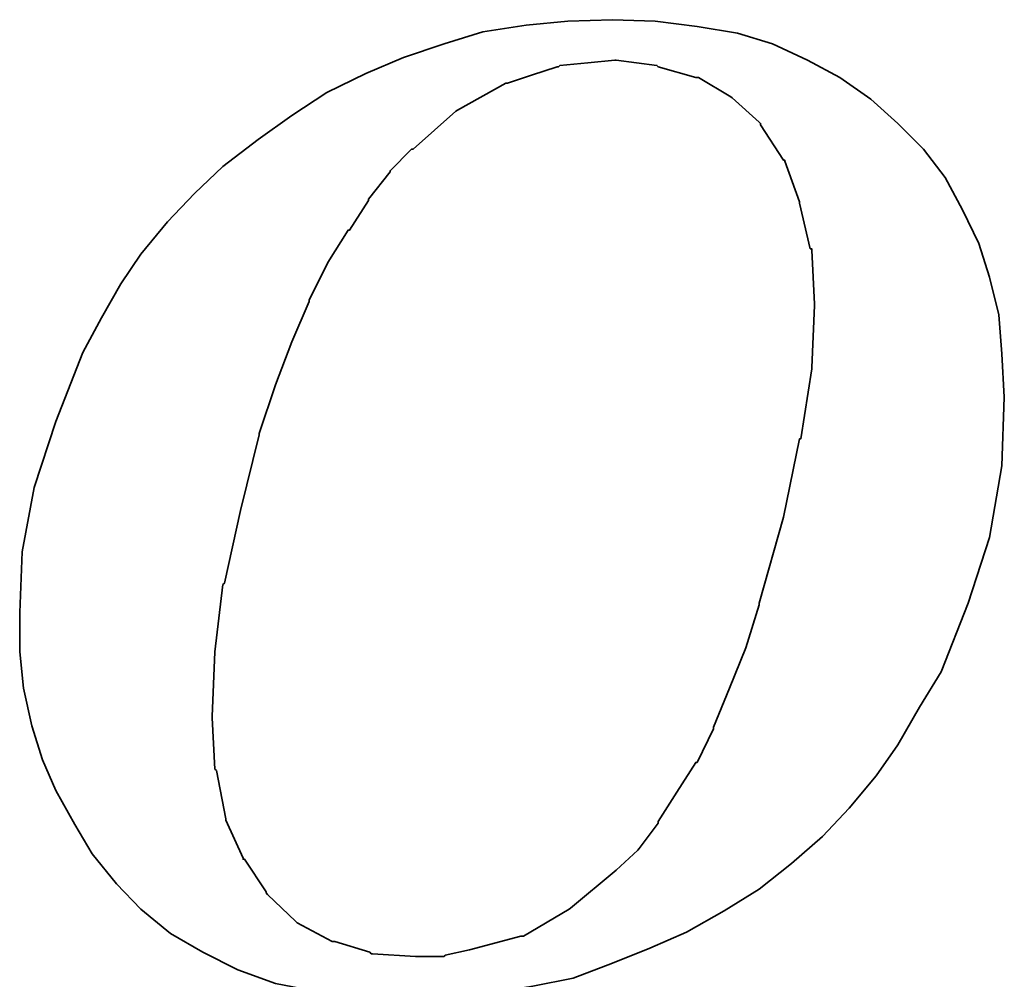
# Model space of a CAD drawing. Extents: x 30 to 228, y 66 to 165.
# Tile 48 of 53: x 199.61 to 201.88, y 116.24 to 118.46. Entities that reach past the tile are written whole.
import ezdxf

# ---------------------------------------------------------------- set-up
doc = ezdxf.new("R2010")
doc.units = 0
doc.header["$LTSCALE"] = 3
doc.header["$MEASUREMENT"] = 0
doc.layers.add('DIM', color=4, linetype='CONTINUOUS')
doc.layers.add('layer 1', color=7, linetype='CONTINUOUS')

# ---------------------------------------------------------------- blocks, each defined once
blk = doc.blocks.new('TBI MOTION logo(完整正式版)')
at = {"layer": 'layer 1', "color": 22, "lineweight": 35}
for points, knots in [([(35.79625, -6.98375), (35.79625, -6.98375), (36.23125, -7.43875), (36.23125, -7.43875), (36.23125, -7.43875), (36.23125, -7.43875), (36.75625, -7.87125), (36.75625, -7.87125), (36.75625, -7.87125), (36.75625, -7.87125), (37.33125, -8.20375), (37.33125, -8.20375), (37.33125, -8.20375), (37.33125, -8.20375), (37.95625, -8.51875), (37.95625, -8.51875), (37.95625, -8.51875), (37.95625, -8.51875), (38.62625, -8.75875), (38.62625, -8.75875), (38.62625, -8.75875), (38.62625, -8.75875), (39.37125, -8.90375), (39.37125, -8.90375), (39.37125, -8.90375), (39.37125, -8.90375), (40.14125, -8.99875), (40.14125, -8.99875), (40.14125, -8.99875), (40.14125, -8.99875), (41.02625, -9.02375), (41.02625, -9.02375), (41.02625, -9.02375), (41.02625, -9.02375), (41.74625, -8.99875), (41.74625, -8.99875), (41.74625, -8.99875), (41.74625, -8.99875), (42.46625, -8.92375), (42.46625, -8.92375), (42.46625, -8.92375), (42.46625, -8.92375), (43.21125, -8.80625), (43.21125, -8.80625), (43.21125, -8.80625), (43.21125, -8.80625), (43.93125, -8.66375), (43.93125, -8.66375), (43.93125, -8.66375), (43.93125, -8.66375), (44.62625, -8.39875), (44.62625, -8.39875), (44.62625, -8.39875), (44.62625, -8.39875), (45.29625, -8.13375), (45.29625, -8.13375), (45.29625, -8.13375), (45.29625, -8.13375), (45.94625, -7.84375), (45.94625, -7.84375), (45.94625, -7.84375), (45.94625, -7.84375), (46.61625, -7.46375), (46.61625, -7.46375), (46.61625, -7.46375), (46.61625, -7.46375), (47.24125, -7.07875), (47.24125, -7.07875), (47.24125, -7.07875), (47.24125, -7.07875), (47.81625, -6.62375), (47.81625, -6.62375), (47.81625, -6.62375), (47.81625, -6.62375), (48.36875, -6.14375), (48.36875, -6.14375), (48.36875, -6.14375), (48.36875, -6.14375), (48.84625, -5.64125), (48.84625, -5.64125), (48.84625, -5.64125), (48.84625, -5.64125), (49.32625, -5.06375), (49.32625, -5.06375), (49.32625, -5.06375), (49.32625, -5.06375), (49.71125, -4.51374), (49.71125, -4.51374), (49.71125, -4.51374), (49.71125, -4.51374), (50.09625, -3.83874), (50.09625, -3.83874), (50.09625, -3.83874), (50.09625, -3.83874), (50.48125, -3.21374), (50.48125, -3.21374), (50.48125, -3.21374), (50.48125, -3.21374), (50.96125, -1.99125), (50.96125, -1.99125), (50.96125, -1.99125), (50.96125, -1.99125), (51.34375, -0.81875), (51.34375, -0.81875), (51.34375, -0.81875), (51.34375, -0.81875), (51.56125, 0.45624), (51.56125, 0.45624), (51.56125, 0.45624), (51.56125, 0.45624), (51.60625, 1.67624), (51.60625, 1.67624), (51.60625, 1.67624), (51.60625, 1.67624), (51.56125, 2.44625), (51.56125, 2.44625), (51.56125, 2.44625), (51.56125, 2.44625), (51.51125, 3.14125), (51.51125, 3.14125), (51.51125, 3.14125), (51.51125, 3.14125), (51.34375, 3.81125), (51.34375, 3.81125), (51.34375, 3.81125), (51.34375, 3.81125), (51.15125, 4.41125), (51.15125, 4.41125), (51.15125, 4.41125), (51.15125, 4.41125), (50.86125, 5.01125), (50.86125, 5.01125), (50.86125, 5.01125), (50.86125, 5.01125), (50.55125, 5.58875), (50.55125, 5.58875), (50.55125, 5.58875), (50.55125, 5.58875), (50.16625, 6.09125), (50.16625, 6.09125), (50.16625, 6.09125), (50.16625, 6.09125), (49.71125, 6.54875), (49.71125, 6.54875), (49.71125, 6.54875), (49.71125, 6.54875), (49.23125, 6.98125), (49.23125, 6.98125), (49.23125, 6.98125), (49.23125, 6.98125), (48.67875, 7.36625), (48.67875, 7.36625), (48.67875, 7.36625), (48.67875, 7.36625), (48.10375, 7.67625), (48.10375, 7.67625), (48.10375, 7.67625), (48.10375, 7.67625), (47.48125, 7.96375), (47.48125, 7.96375), (47.48125, 7.96375), (47.48125, 7.96375), (46.85625, 8.15625), (46.85625, 8.15625), (46.85625, 8.15625), (46.85625, 8.15625), (46.13625, 8.27624), (46.13625, 8.27624), (46.13625, 8.27624), (46.13625, 8.27624), (45.39125, 8.37125), (45.39125, 8.37125), (45.39125, 8.37125), (45.39125, 8.37125), (44.62625, 8.39624), (44.62625, 8.39624), (44.62625, 8.39624), (44.62625, 8.39624), (43.83625, 8.37125), (43.83625, 8.37125), (43.83625, 8.37125), (43.83625, 8.37125), (43.09125, 8.30125), (43.09125, 8.30125), (43.09125, 8.30125), (43.09125, 8.30125), (42.32125, 8.18125), (42.32125, 8.18125), (42.32125, 8.18125), (42.32125, 8.18125), (41.62875, 7.96375), (41.62875, 7.96375), (41.62875, 7.96375), (41.62875, 7.96375), (40.90625, 7.72625), (40.90625, 7.72625), (40.90625, 7.72625), (40.90625, 7.72625), (40.23624, 7.43625), (40.23624, 7.43625), (40.23624, 7.43625), (40.23624, 7.43625), (39.54124, 7.10125), (39.54124, 7.10125), (39.54124, 7.10125), (39.54124, 7.10125), (38.91625, 6.69125), (38.91625, 6.69125), (38.91625, 6.69125), (38.91625, 6.69125), (38.31625, 6.26125), (38.31625, 6.26125), (38.31625, 6.26125), (38.31625, 6.26125), (37.69125, 5.78125), (37.69125, 5.78125), (37.69125, 5.78125), (37.69125, 5.78125), (37.18625, 5.30125), (37.18625, 5.30125), (37.18625, 5.30125), (37.18625, 5.30125), (36.70625, 4.79624), (36.70625, 4.79624), (36.70625, 4.79624), (36.70625, 4.79624), (36.23125, 4.22125), (36.23125, 4.22125), (36.23125, 4.22125), (36.23125, 4.22125), (35.87124, 3.69375), (35.87124, 3.69375), (35.87124, 3.69375), (35.87124, 3.69375), (35.53125, 3.09125), (35.53125, 3.09125), (35.53125, 3.09125), (35.53125, 3.09125), (35.19875, 2.47125), (35.19875, 2.47125), (35.19875, 2.47125), (35.19875, 2.47125), (34.71625, 1.24625), (34.71625, 1.24625), (34.71625, 1.24625), (34.71625, 1.24625), (34.33125, 0.06874), (34.33125, 0.06874), (34.33125, 0.06874), (34.33125, 0.06874), (34.11625, -1.07875), (34.11625, -1.07875), (34.11625, -1.07875), (34.11625, -1.07875), (34.07125, -2.15875), (34.07125, -2.15875), (34.07125, -2.15875), (34.07125, -2.15875), (34.07125, -2.85375), (34.07125, -2.85375), (34.07125, -2.85375), (34.07125, -2.85375), (34.14125, -3.50375), (34.14125, -3.50375), (34.14125, -3.50375), (34.14125, -3.50375), (34.28625, -4.17375), (34.28625, -4.17375), (34.28625, -4.17375), (34.28625, -4.17375), (34.47625, -4.77624), (34.47625, -4.77624), (34.47625, -4.77624), (34.47625, -4.77624), (34.71625, -5.32625), (34.71625, -5.32625), (34.71625, -5.32625), (34.71625, -5.32625), (35.05375, -5.92875), (35.05375, -5.92875), (35.05375, -5.92875), (35.05375, -5.92875), (35.36375, -6.45375), (35.36375, -6.45375), (35.36375, -6.45375), (35.36375, -6.45375), (35.79625, -6.98375), (35.79625, -6.98375)], [0, 0, 0, 0, 0.01388889, 0.01388889, 0.01388889, 0.01388889, 0.02777778, 0.02777778, 0.02777778, 0.02777778, 0.04166667, 0.04166667, 0.04166667, 0.04166667, 0.05555556, 0.05555556, 0.05555556, 0.05555556, 0.06944444, 0.06944444, 0.06944444, 0.06944444, 0.08333333, 0.08333333, 0.08333333, 0.08333333, 0.09722222, 0.09722222, 0.09722222, 0.09722222, 0.11111111, 0.11111111, 0.11111111, 0.11111111, 0.125, 0.125, 0.125, 0.125, 0.13888889, 0.13888889, 0.13888889, 0.13888889, 0.15277778, 0.15277778, 0.15277778, 0.15277778, 0.16666667, 0.16666667, 0.16666667, 0.16666667, 0.18055556, 0.18055556, 0.18055556, 0.18055556, 0.19444444, 0.19444444, 0.19444444, 0.19444444, 0.20833333, 0.20833333, 0.20833333, 0.20833333, 0.22222222, 0.22222222, 0.22222222, 0.22222222, 0.23611111, 0.23611111, 0.23611111, 0.23611111, 0.25, 0.25, 0.25, 0.25, 0.26388889, 0.26388889, 0.26388889, 0.26388889, 0.27777778, 0.27777778, 0.27777778, 0.27777778, 0.29166667, 0.29166667, 0.29166667, 0.29166667, 0.30555556, 0.30555556, 0.30555556, 0.30555556, 0.31944444, 0.31944444, 0.31944444, 0.31944444, 0.33333333, 0.33333333, 0.33333333, 0.33333333, 0.34722222, 0.34722222, 0.34722222, 0.34722222, 0.36111111, 0.36111111, 0.36111111, 0.36111111, 0.375, 0.375, 0.375, 0.375, 0.38888889, 0.38888889, 0.38888889, 0.38888889, 0.40277778, 0.40277778, 0.40277778, 0.40277778, 0.41666667, 0.41666667, 0.41666667, 0.41666667, 0.43055556, 0.43055556, 0.43055556, 0.43055556, 0.44444444, 0.44444444, 0.44444444, 0.44444444, 0.45833333, 0.45833333, 0.45833333, 0.45833333, 0.47222222, 0.47222222, 0.47222222, 0.47222222, 0.48611111, 0.48611111, 0.48611111, 0.48611111, 0.5, 0.5, 0.5, 0.5, 0.51388889, 0.51388889, 0.51388889, 0.51388889, 0.52777778, 0.52777778, 0.52777778, 0.52777778, 0.54166667, 0.54166667, 0.54166667, 0.54166667, 0.55555556, 0.55555556, 0.55555556, 0.55555556, 0.56944444, 0.56944444, 0.56944444, 0.56944444, 0.58333333, 0.58333333, 0.58333333, 0.58333333, 0.59722222, 0.59722222, 0.59722222, 0.59722222, 0.61111111, 0.61111111, 0.61111111, 0.61111111, 0.625, 0.625, 0.625, 0.625, 0.63888889, 0.63888889, 0.63888889, 0.63888889, 0.65277778, 0.65277778, 0.65277778, 0.65277778, 0.66666667, 0.66666667, 0.66666667, 0.66666667, 0.68055556, 0.68055556, 0.68055556, 0.68055556, 0.69444444, 0.69444444, 0.69444444, 0.69444444, 0.70833333, 0.70833333, 0.70833333, 0.70833333, 0.72222222, 0.72222222, 0.72222222, 0.72222222, 0.73611111, 0.73611111, 0.73611111, 0.73611111, 0.75, 0.75, 0.75, 0.75, 0.76388889, 0.76388889, 0.76388889, 0.76388889, 0.77777778, 0.77777778, 0.77777778, 0.77777778, 0.79166667, 0.79166667, 0.79166667, 0.79166667, 0.80555556, 0.80555556, 0.80555556, 0.80555556, 0.81944444, 0.81944444, 0.81944444, 0.81944444, 0.83333333, 0.83333333, 0.83333333, 0.83333333, 0.84722222, 0.84722222, 0.84722222, 0.84722222, 0.86111111, 0.86111111, 0.86111111, 0.86111111, 0.875, 0.875, 0.875, 0.875, 0.88888889, 0.88888889, 0.88888889, 0.88888889, 0.90277778, 0.90277778, 0.90277778, 0.90277778, 0.91666667, 0.91666667, 0.91666667, 0.91666667, 0.93055556, 0.93055556, 0.93055556, 0.93055556, 0.94444444, 0.94444444, 0.94444444, 0.94444444, 0.95833333, 0.95833333, 0.95833333, 0.95833333, 0.97222222, 0.97222222, 0.97222222, 0.97222222, 0.98611111, 0.98611111, 0.98611111, 0.98611111, 1, 1, 1, 1]), ([(38.33875, 1.03124), (38.33875, 1.03124), (38.62625, 1.89625), (38.62625, 1.89625), (38.62625, 1.89625), (38.62625, 1.89625), (38.91625, 2.66375), (38.91625, 2.66375), (38.91625, 2.66375), (38.91625, 2.66375), (39.22625, 3.38125), (39.22625, 3.38125), (39.22625, 3.38125), (39.22625, 3.38125), (39.22625, 3.40624), (39.22625, 3.40624), (39.22625, 3.40624), (39.22625, 3.40624), (39.56124, 4.07624), (39.56124, 4.07624), (39.56124, 4.07624), (39.56124, 4.07624), (39.92125, 4.65125), (39.92125, 4.65125), (39.92125, 4.65125), (39.92125, 4.65125), (39.94625, 4.65125), (39.94625, 4.65125), (39.94625, 4.65125), (39.94625, 4.65125), (40.28125, 5.17875), (40.28125, 5.17875), (40.28125, 5.17875), (40.28125, 5.17875), (40.28125, 5.20375), (40.28125, 5.20375), (40.28125, 5.20375), (40.28125, 5.20375), (40.66875, 5.68625), (40.66875, 5.68625), (40.66875, 5.68625), (40.66875, 5.68625), (40.66875, 5.70625), (40.66875, 5.70625), (40.66875, 5.70625), (40.66875, 5.70625), (41.05124, 6.09125), (41.05124, 6.09125), (41.05124, 6.09125), (41.05124, 6.09125), (41.07625, 6.09125), (41.07625, 6.09125), (41.07625, 6.09125), (41.07625, 6.09125), (41.84125, 6.76625), (41.84125, 6.76625), (41.84125, 6.76625), (41.84125, 6.76625), (41.86625, 6.78625), (41.86625, 6.78625), (41.86625, 6.78625), (41.86625, 6.78625), (42.73125, 7.26624), (42.73125, 7.26624), (42.73125, 7.26624), (42.73125, 7.26624), (42.75625, 7.26624), (42.75625, 7.26624), (42.75625, 7.26624), (42.75625, 7.26624), (43.18625, 7.41125), (43.18625, 7.41125), (43.18625, 7.41125), (43.18625, 7.41125), (43.64125, 7.55625), (43.64125, 7.55625), (43.64125, 7.55625), (43.64125, 7.55625), (43.66625, 7.55625), (43.66625, 7.55625), (43.66625, 7.55625), (43.66625, 7.55625), (43.69125, 7.58124), (43.69125, 7.58124), (43.69125, 7.58124), (43.69125, 7.58124), (44.19125, 7.62625), (44.19125, 7.62625), (44.19125, 7.62625), (44.19125, 7.62625), (44.67125, 7.67625), (44.67125, 7.67625), (44.67125, 7.67625), (44.67125, 7.67625), (44.69625, 7.67625), (44.69625, 7.67625), (44.69625, 7.67625), (44.69625, 7.67625), (45.41875, 7.58124), (45.41875, 7.58124), (45.41875, 7.58124), (45.41875, 7.58124), (45.44125, 7.55625), (45.44125, 7.55625), (45.44125, 7.55625), (45.44125, 7.55625), (46.11125, 7.36625), (46.11125, 7.36625), (46.11125, 7.36625), (46.11125, 7.36625), (46.13625, 7.36625), (46.13625, 7.36625), (46.13625, 7.36625), (46.13625, 7.36625), (46.15875, 7.36625), (46.15875, 7.36625), (46.15875, 7.36625), (46.15875, 7.36625), (46.73625, 7.02624), (46.73625, 7.02624), (46.73625, 7.02624), (46.73625, 7.02624), (46.76125, 7.00624), (46.76125, 7.00624), (46.76125, 7.00624), (46.76125, 7.00624), (47.24125, 6.57124), (47.24125, 6.57124), (47.24125, 6.57124), (47.24125, 6.57124), (47.26625, 6.54875), (47.26625, 6.54875), (47.26625, 6.54875), (47.26625, 6.54875), (47.26625, 6.52375), (47.26625, 6.52375), (47.26625, 6.52375), (47.26625, 6.52375), (47.67375, 5.89875), (47.67375, 5.89875), (47.67375, 5.89875), (47.67375, 5.89875), (47.69625, 5.89875), (47.69625, 5.89875), (47.69625, 5.89875), (47.69625, 5.89875), (47.69625, 5.87625), (47.69625, 5.87625), (47.69625, 5.87625), (47.69625, 5.87625), (47.96125, 5.15625), (47.96125, 5.15625), (47.96125, 5.15625), (47.96125, 5.15625), (47.96125, 5.13125), (47.96125, 5.13125), (47.96125, 5.13125), (47.96125, 5.13125), (48.15125, 4.31875), (48.15125, 4.31875), (48.15125, 4.31875), (48.15125, 4.31875), (48.17625, 4.31875), (48.17625, 4.31875), (48.17625, 4.31875), (48.17625, 4.31875), (48.17625, 4.29125), (48.17625, 4.29125), (48.17625, 4.29125), (48.17625, 4.29125), (48.22625, 3.33125), (48.22625, 3.33125), (48.22625, 3.33125), (48.22625, 3.33125), (48.22625, 3.30875), (48.22625, 3.30875), (48.22625, 3.30875), (48.22625, 3.30875), (48.17625, 2.20624), (48.17625, 2.20624), (48.17625, 2.20624), (48.17625, 2.20624), (48.17625, 2.18124), (48.17625, 2.18124), (48.17625, 2.18124), (48.17625, 2.18124), (47.98375, 0.93624), (47.98375, 0.93624), (47.98375, 0.93624), (47.98375, 0.93624), (47.96125, 0.93624), (47.96125, 0.93624), (47.96125, 0.93624), (47.96125, 0.93624), (47.67375, -0.45874), (47.67375, -0.45874), (47.67375, -0.45874), (47.67375, -0.45874), (47.24125, -1.99125), (47.24125, -1.99125), (47.24125, -1.99125), (47.24125, -1.99125), (47.24125, -2.01874), (47.24125, -2.01874), (47.24125, -2.01874), (47.24125, -2.01874), (47.00125, -2.78375), (47.00125, -2.78375), (47.00125, -2.78375), (47.00125, -2.78375), (46.71125, -3.50375), (46.71125, -3.50375), (46.71125, -3.50375), (46.71125, -3.50375), (46.42625, -4.19875), (46.42625, -4.19875), (46.42625, -4.19875), (46.42625, -4.19875), (46.42625, -4.22375), (46.42625, -4.22375), (46.42625, -4.22375), (46.42625, -4.22375), (46.13625, -4.82374), (46.13625, -4.82374), (46.13625, -4.82374), (46.13625, -4.82374), (46.11125, -4.82374), (46.11125, -4.82374), (46.11125, -4.82374), (46.11125, -4.82374), (45.77625, -5.35125), (45.77625, -5.35125), (45.77625, -5.35125), (45.77625, -5.35125), (45.44125, -5.87875), (45.44125, -5.87875), (45.44125, -5.87875), (45.44125, -5.87875), (45.44125, -5.90375), (45.44125, -5.90375), (45.44125, -5.90375), (45.44125, -5.90375), (45.10625, -6.35875), (45.10625, -6.35875), (45.10625, -6.35875), (45.10625, -6.35875), (45.08125, -6.38375), (45.08125, -6.38375), (45.08125, -6.38375), (45.08125, -6.38375), (44.69625, -6.74375), (44.69625, -6.74375), (44.69625, -6.74375), (44.69625, -6.74375), (43.88375, -7.41625), (43.88375, -7.41625), (43.88375, -7.41625), (43.88375, -7.41625), (43.85625, -7.43875), (43.85625, -7.43875), (43.85625, -7.43875), (43.85625, -7.43875), (43.04125, -7.91875), (43.04125, -7.91875), (43.04125, -7.91875), (43.04125, -7.91875), (43.01625, -7.91875), (43.01625, -7.91875), (43.01625, -7.91875), (43.01625, -7.91875), (42.99625, -7.91875), (42.99625, -7.91875), (42.99625, -7.91875), (42.99625, -7.91875), (42.08125, -8.15875), (42.08125, -8.15875), (42.08125, -8.15875), (42.08125, -8.15875), (41.65125, -8.25625), (41.65125, -8.25625), (41.65125, -8.25625), (41.65125, -8.25625), (41.62875, -8.27875), (41.62875, -8.27875), (41.62875, -8.27875), (41.62875, -8.27875), (41.60125, -8.27875), (41.60125, -8.27875), (41.60125, -8.27875), (41.60125, -8.27875), (41.12125, -8.27875), (41.12125, -8.27875), (41.12125, -8.27875), (41.12125, -8.27875), (40.35624, -8.23125), (40.35624, -8.23125), (40.35624, -8.23125), (40.35624, -8.23125), (40.33125, -8.23125), (40.33125, -8.23125), (40.33125, -8.23125), (40.33125, -8.23125), (40.30625, -8.20375), (40.30625, -8.20375), (40.30625, -8.20375), (40.30625, -8.20375), (39.68375, -8.01375), (39.68375, -8.01375), (39.68375, -8.01375), (39.68375, -8.01375), (39.66124, -8.01375), (39.66124, -8.01375), (39.66124, -8.01375), (39.66124, -8.01375), (39.63625, -8.01375), (39.63625, -8.01375), (39.63625, -8.01375), (39.63625, -8.01375), (39.01125, -7.67875), (39.01125, -7.67875), (39.01125, -7.67875), (39.01125, -7.67875), (38.98875, -7.65375), (38.98875, -7.65375), (38.98875, -7.65375), (38.98875, -7.65375), (38.48625, -7.17375), (38.48625, -7.17375), (38.48625, -7.17375), (38.48625, -7.17375), (38.45875, -7.14875), (38.45875, -7.14875), (38.45875, -7.14875), (38.45875, -7.14875), (38.45875, -7.12875), (38.45875, -7.12875), (38.45875, -7.12875), (38.45875, -7.12875), (38.07625, -6.54875), (38.07625, -6.54875), (38.07625, -6.54875), (38.07625, -6.54875), (38.05125, -6.54875), (38.05125, -6.54875), (38.05125, -6.54875), (38.05125, -6.54875), (38.05125, -6.52875), (38.05125, -6.52875), (38.05125, -6.52875), (38.05125, -6.52875), (37.74125, -5.85375), (37.74125, -5.85375), (37.74125, -5.85375), (37.74125, -5.85375), (37.74125, -5.82875), (37.74125, -5.82875), (37.74125, -5.82875), (37.74125, -5.82875), (37.57375, -4.96875), (37.57375, -4.96875), (37.57375, -4.96875), (37.57375, -4.96875), (37.54625, -4.94375), (37.54625, -4.94375), (37.54625, -4.94375), (37.54625, -4.94375), (37.50125, -4.03375), (37.50125, -4.03375), (37.50125, -4.03375), (37.50125, -4.03375), (37.50125, -4.00875), (37.50125, -4.00875), (37.50125, -4.00875), (37.50125, -4.00875), (37.54625, -2.85375), (37.54625, -2.85375), (37.54625, -2.85375), (37.54625, -2.85375), (37.69125, -1.65875), (37.69125, -1.65875), (37.69125, -1.65875), (37.69125, -1.65875), (37.71624, -1.63375), (37.71624, -1.63375), (37.71624, -1.63375), (37.71624, -1.63375), (38.00375, -0.33875), (38.00375, -0.33875), (38.00375, -0.33875), (38.00375, -0.33875), (38.33875, 1.00624), (38.33875, 1.00624), (38.33875, 1.00624), (38.33875, 1.00624), (38.33875, 1.03124), (38.33875, 1.03124)], [0, 0, 0, 0, 0.01010101, 0.01010101, 0.01010101, 0.01010101, 0.02020202, 0.02020202, 0.02020202, 0.02020202, 0.03030303, 0.03030303, 0.03030303, 0.03030303, 0.04040404, 0.04040404, 0.04040404, 0.04040404, 0.05050505, 0.05050505, 0.05050505, 0.05050505, 0.06060606, 0.06060606, 0.06060606, 0.06060606, 0.07070707, 0.07070707, 0.07070707, 0.07070707, 0.08080808, 0.08080808, 0.08080808, 0.08080808, 0.09090909, 0.09090909, 0.09090909, 0.09090909, 0.1010101, 0.1010101, 0.1010101, 0.1010101, 0.11111111, 0.11111111, 0.11111111, 0.11111111, 0.12121212, 0.12121212, 0.12121212, 0.12121212, 0.13131313, 0.13131313, 0.13131313, 0.13131313, 0.14141414, 0.14141414, 0.14141414, 0.14141414, 0.15151515, 0.15151515, 0.15151515, 0.15151515, 0.16161616, 0.16161616, 0.16161616, 0.16161616, 0.17171717, 0.17171717, 0.17171717, 0.17171717, 0.18181818, 0.18181818, 0.18181818, 0.18181818, 0.19191919, 0.19191919, 0.19191919, 0.19191919, 0.2020202, 0.2020202, 0.2020202, 0.2020202, 0.21212121, 0.21212121, 0.21212121, 0.21212121, 0.22222222, 0.22222222, 0.22222222, 0.22222222, 0.23232323, 0.23232323, 0.23232323, 0.23232323, 0.24242424, 0.24242424, 0.24242424, 0.24242424, 0.25252525, 0.25252525, 0.25252525, 0.25252525, 0.26262626, 0.26262626, 0.26262626, 0.26262626, 0.27272727, 0.27272727, 0.27272727, 0.27272727, 0.28282828, 0.28282828, 0.28282828, 0.28282828, 0.29292929, 0.29292929, 0.29292929, 0.29292929, 0.3030303, 0.3030303, 0.3030303, 0.3030303, 0.31313131, 0.31313131, 0.31313131, 0.31313131, 0.32323232, 0.32323232, 0.32323232, 0.32323232, 0.33333333, 0.33333333, 0.33333333, 0.33333333, 0.34343434, 0.34343434, 0.34343434, 0.34343434, 0.35353535, 0.35353535, 0.35353535, 0.35353535, 0.36363636, 0.36363636, 0.36363636, 0.36363636, 0.37373737, 0.37373737, 0.37373737, 0.37373737, 0.38383838, 0.38383838, 0.38383838, 0.38383838, 0.39393939, 0.39393939, 0.39393939, 0.39393939, 0.4040404, 0.4040404, 0.4040404, 0.4040404, 0.41414141, 0.41414141, 0.41414141, 0.41414141, 0.42424242, 0.42424242, 0.42424242, 0.42424242, 0.43434343, 0.43434343, 0.43434343, 0.43434343, 0.44444444, 0.44444444, 0.44444444, 0.44444444, 0.45454545, 0.45454545, 0.45454545, 0.45454545, 0.46464646, 0.46464646, 0.46464646, 0.46464646, 0.47474747, 0.47474747, 0.47474747, 0.47474747, 0.48484848, 0.48484848, 0.48484848, 0.48484848, 0.49494949, 0.49494949, 0.49494949, 0.49494949, 0.50505051, 0.50505051, 0.50505051, 0.50505051, 0.51515152, 0.51515152, 0.51515152, 0.51515152, 0.52525253, 0.52525253, 0.52525253, 0.52525253, 0.53535354, 0.53535354, 0.53535354, 0.53535354, 0.54545455, 0.54545455, 0.54545455, 0.54545455, 0.55555556, 0.55555556, 0.55555556, 0.55555556, 0.56565657, 0.56565657, 0.56565657, 0.56565657, 0.57575758, 0.57575758, 0.57575758, 0.57575758, 0.58585859, 0.58585859, 0.58585859, 0.58585859, 0.5959596, 0.5959596, 0.5959596, 0.5959596, 0.60606061, 0.60606061, 0.60606061, 0.60606061, 0.61616162, 0.61616162, 0.61616162, 0.61616162, 0.62626263, 0.62626263, 0.62626263, 0.62626263, 0.63636364, 0.63636364, 0.63636364, 0.63636364, 0.64646465, 0.64646465, 0.64646465, 0.64646465, 0.65656566, 0.65656566, 0.65656566, 0.65656566, 0.66666667, 0.66666667, 0.66666667, 0.66666667, 0.67676768, 0.67676768, 0.67676768, 0.67676768, 0.68686869, 0.68686869, 0.68686869, 0.68686869, 0.6969697, 0.6969697, 0.6969697, 0.6969697, 0.70707071, 0.70707071, 0.70707071, 0.70707071, 0.71717172, 0.71717172, 0.71717172, 0.71717172, 0.72727273, 0.72727273, 0.72727273, 0.72727273, 0.73737374, 0.73737374, 0.73737374, 0.73737374, 0.74747475, 0.74747475, 0.74747475, 0.74747475, 0.75757576, 0.75757576, 0.75757576, 0.75757576, 0.76767677, 0.76767677, 0.76767677, 0.76767677, 0.77777778, 0.77777778, 0.77777778, 0.77777778, 0.78787879, 0.78787879, 0.78787879, 0.78787879, 0.7979798, 0.7979798, 0.7979798, 0.7979798, 0.80808081, 0.80808081, 0.80808081, 0.80808081, 0.81818182, 0.81818182, 0.81818182, 0.81818182, 0.82828283, 0.82828283, 0.82828283, 0.82828283, 0.83838384, 0.83838384, 0.83838384, 0.83838384, 0.84848485, 0.84848485, 0.84848485, 0.84848485, 0.85858586, 0.85858586, 0.85858586, 0.85858586, 0.86868687, 0.86868687, 0.86868687, 0.86868687, 0.87878788, 0.87878788, 0.87878788, 0.87878788, 0.88888889, 0.88888889, 0.88888889, 0.88888889, 0.8989899, 0.8989899, 0.8989899, 0.8989899, 0.90909091, 0.90909091, 0.90909091, 0.90909091, 0.91919192, 0.91919192, 0.91919192, 0.91919192, 0.92929293, 0.92929293, 0.92929293, 0.92929293, 0.93939394, 0.93939394, 0.93939394, 0.93939394, 0.94949495, 0.94949495, 0.94949495, 0.94949495, 0.95959596, 0.95959596, 0.95959596, 0.95959596, 0.96969697, 0.96969697, 0.96969697, 0.96969697, 0.97979798, 0.97979798, 0.97979798, 0.97979798, 0.98989899, 0.98989899, 0.98989899, 0.98989899, 1, 1, 1, 1])]:
    blk.add_open_spline(points, degree=3, knots=knots, dxfattribs=at)

msp = doc.modelspace()

# ---------------------------------------------------------------- block references
at = {"layer": 'DIM', "xscale": 0.1296000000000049, "yscale": 0.1296000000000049, "zscale": 0.1296}
msp.add_blockref('TBI MOTION logo(完整正式版)', (195.1918, 117.367), dxfattribs=at)

doc.saveas('drawing.dxf')
